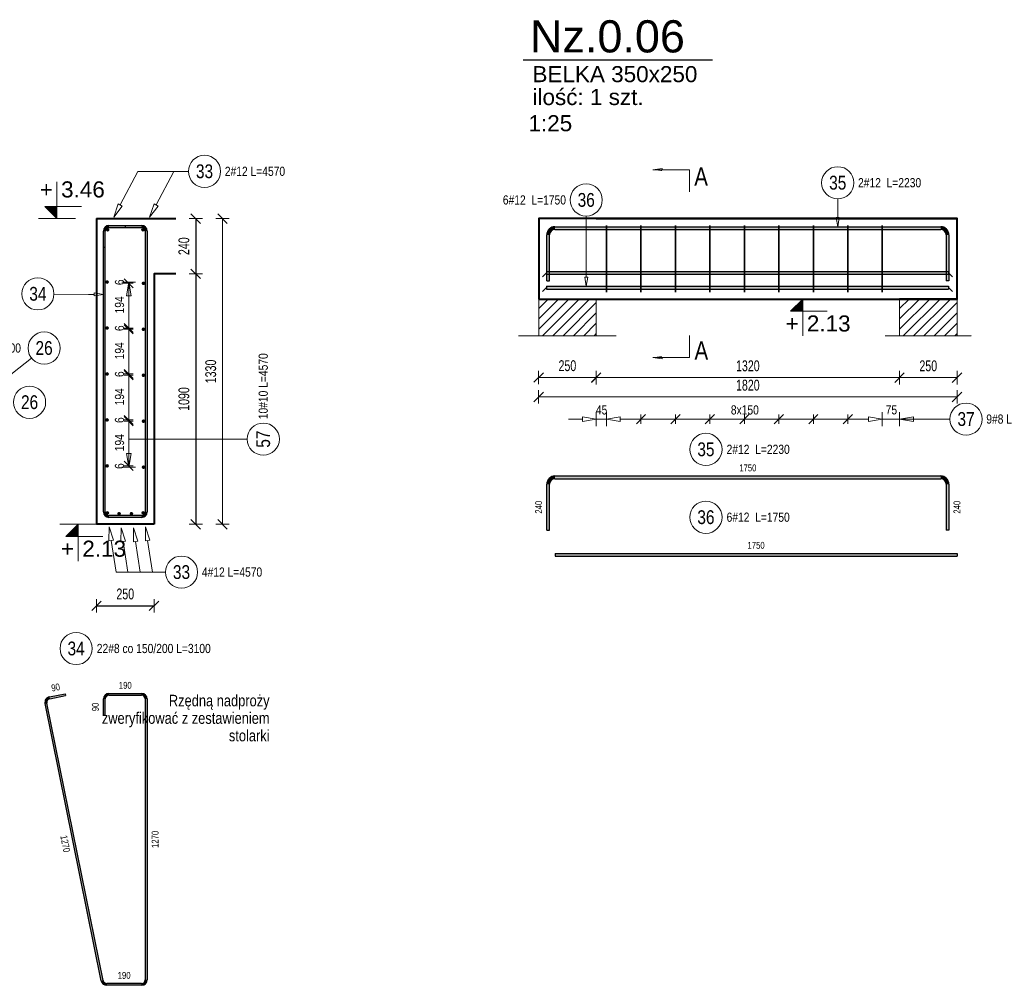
# Model space of a CAD drawing. Extents: x -1906120 to 89837, y -39133 to 303704.
# Tile 38 of 55: x 36047 to 40331, y -3931 to 271. Entities that reach past the tile are written whole.
import ezdxf
from ezdxf.enums import TextEntityAlignment as Align

# ---------------------------------------------------------------- set-up
doc = ezdxf.new("R2010")
doc.units = 0
doc.header["$LTSCALE"] = 10
doc.header["$MEASUREMENT"] = 0
doc.linetypes.add('HIDDEN', pattern=[0.375, 0.25, -0.125])
for name, color, linetype in [('C_text', 1, 'Continuous'), ('RCAD_kształt pręta', 7, 'Continuous'), ('RCAD_opis kształtu pręta', 7, 'Continuous'), ('RCAD_opis rozkładu', 7, 'Continuous'), ('RCAD_pręt wyrzucony', 130, 'Continuous'), ('RCAD_pręty punktowe', 7, 'Continuous'), ('RCAD_rozkład pręta', 7, 'Continuous'), ('RCAD_symbole graficzne', 7, 'Continuous')]:
    doc.layers.add(name, color=color, linetype=linetype)
for name, color, linetype, lineweight in [('P-Linia1', 3, 'Continuous', 40), ('P-Linia3', 6, 'Continuous', 60), ('P-Linia4', 253, 'Continuous', 5), ('P-Opis', 1, 'Continuous', 18), ('P-Przerywana', 13, 'HIDDEN', 9), ('P-Wymiar', 254, 'Continuous', 9), ('RCAD_deskowanie', 3, 'Continuous', 40)]:
    doc.layers.add(name, color=color, linetype=linetype, lineweight=lineweight)
doc.styles.add('_Fd Opis', font='arial.ttf')
doc.styles.add('_Fdelita opis', font='arial.ttf')
doc.styles.add('ROMANS', font='arial.ttf', dxfattribs={"width": 0.7})
doc.styles.add('style1', font='arial.ttf', dxfattribs={"width": 0.8})
doc.dimstyles.new('A25', dxfattribs={"dimscale": 27, "dimtxt": 1.75, "dimasz": 0.06, "dimexe": 0, "dimexo": 0, "dimgap": 1, "dimtad": 1, "dimdec": 4, "dimrnd": 0.1, "dimdsep": 46, "dimtxsty": 'ROMANS', "dimblk": '[[[[[[[[', "dimcen": 2, "dimdle": 2, "dimse1": 1, "dimse2": 1, "dimclrd": 256, "dimclrt": 1, "dimadec": 0, "dimazin": 0, "dimtfac": 1, "dimtdec": 4, "dimtix": 1, "dimtmove": 2, "dimatfit": 3, "dimldrblk": '[[[[[[[[', "dimfxl": 0, "dimtvp": 0.6, "dimtolj": 1, "dimlwd": -1, "dimarcsym": 0})

# ---------------------------------------------------------------- blocks, each defined once
blk = doc.blocks.new('[[[[[[[[')
at = {"layer": 'P-Wymiar'}
for p, q in [((-12.7, -12.7), (12.7, 12.7)), ((0, 0), (-4.6, 0)), ((0, 18), (0, -18))]:
    blk.add_line(p, q, dxfattribs=at)
blk = doc.blocks.new('*D159')
at = {"layer": 'Defpoints', "color": 0, "transparency": 16777216}
for p in [(36631.7, -595), (36642.7, -1925), (36929.7, -1925)]:
    blk.add_point(p, dxfattribs=at)
at = {"layer": 'P-Wymiar', "transparency": 16777216}
blk.add_line((36929.7, -596.7), (36929.7, -1923.4), dxfattribs=at)
at = {"layer": 'P-Wymiar', "transparency": 16777216, "xscale": 1.62, "yscale": 1.62, "zscale": 1.62}
for p, rotation in [((36929.7, -595), 90), ((36929.7, -1925), 270)]:
    blk.add_blockref('[[[[[[[[', p, dxfattribs=dict(at, rotation=rotation))
at = {"layer": 'P-Wymiar', "color": 1, "transparency": 16777216, "insert": (36878.6, -1260), "char_height": 47.25, "attachment_point": 5, "rotation": 90, "style": 'ROMANS'}
blk.add_mtext('\\A1;1330', dxfattribs=at)
blk = doc.blocks.new('*D162')
at = {"transparency": 16777216}
blk.add_line((36813.1, -596.7), (36813.1, -833.4), dxfattribs=at)
at = {"layer": 'Defpoints', "color": 0, "transparency": 16777216}
for p in [(36726.8, -595), (36726.8, -835), (36813.1, -835)]:
    blk.add_point(p, dxfattribs=at)
at = {"transparency": 16777216, "xscale": 1.62, "yscale": 1.62, "zscale": 1.62}
for p, rotation in [((36813.1, -595), 90), ((36813.1, -835), 270)]:
    blk.add_blockref('[[[[[[[[', p, dxfattribs=dict(at, rotation=rotation))
at = {"color": 1, "transparency": 16777216, "insert": (36761.9, -715), "char_height": 47.25, "attachment_point": 5, "rotation": 90, "style": 'ROMANS'}
blk.add_mtext('\\A1;240', dxfattribs=at)
blk = doc.blocks.new('*D163')
at = {"transparency": 16777216}
blk.add_line((36813.1, -836.7), (36813.1, -1923.4), dxfattribs=at)
at = {"layer": 'Defpoints', "color": 0, "transparency": 16777216}
for p in [(36813.1, -835), (36631.7, -1925), (36813.1, -1925)]:
    blk.add_point(p, dxfattribs=at)
at = {"transparency": 16777216, "xscale": 1.62, "yscale": 1.62, "zscale": 1.62}
for p, rotation in [((36813.1, -835), 90), ((36813.1, -1925), 270)]:
    blk.add_blockref('[[[[[[[[', p, dxfattribs=dict(at, rotation=rotation))
at = {"color": 1, "transparency": 16777216, "insert": (36761.9, -1380), "char_height": 47.25, "attachment_point": 5, "rotation": 90, "style": 'ROMANS'}
blk.add_mtext('\\A1;1090', dxfattribs=at)
blk = doc.blocks.new('*D164')
at = {"transparency": 16777216}
blk.add_line((36383.3, -2279.6), (36630.1, -2279.6), dxfattribs=at)
at = {"layer": 'Defpoints', "color": 0, "transparency": 16777216}
for p in [(36381.7, -1925), (36631.7, -1925), (36631.7, -2279.6)]:
    blk.add_point(p, dxfattribs=at)
at = {"transparency": 16777216, "xscale": 1.62, "yscale": 1.62, "zscale": 1.62, "rotation": 180}
blk.add_blockref('[[[[[[[[', (36381.7, -2279.6), dxfattribs=at)
at = {"transparency": 16777216, "xscale": 1.62, "yscale": 1.62, "zscale": 1.62}
blk.add_blockref('[[[[[[[[', (36631.7, -2279.6), dxfattribs=at)
at = {"color": 1, "transparency": 16777216, "insert": (36506.7, -2228.4), "char_height": 47.25, "attachment_point": 5, "style": 'ROMANS'}
blk.add_mtext('\\A1;250', dxfattribs=at)
blk = doc.blocks.new('*D165')
at = {"layer": 'Defpoints', "color": 0, "transparency": 16777216}
for p in [(39875.1, -1065.6), (40125.1, -1065.6), (40125.1, -1287)]:
    blk.add_point(p, dxfattribs=at)
at = {"layer": 'P-Wymiar', "transparency": 16777216}
blk.add_line((39876.8, -1287), (40123.5, -1287), dxfattribs=at)
at = {"layer": 'P-Wymiar', "transparency": 16777216, "xscale": 1.62, "yscale": 1.62, "zscale": 1.62, "rotation": 180}
blk.add_blockref('[[[[[[[[', (39875.1, -1287), dxfattribs=at)
at = {"layer": 'P-Wymiar', "transparency": 16777216, "xscale": 1.62, "yscale": 1.62, "zscale": 1.62}
blk.add_blockref('[[[[[[[[', (40125.1, -1287), dxfattribs=at)
at = {"layer": 'P-Wymiar', "color": 1, "transparency": 16777216, "insert": (40000.1, -1235.8), "char_height": 47.25, "attachment_point": 5, "style": 'ROMANS'}
blk.add_mtext('\\A1;250', dxfattribs=at)
blk = doc.blocks.new('*D166')
at = {"layer": 'Defpoints', "color": 0, "transparency": 16777216}
for p in [(38305.1, -840.1), (38555.1, -840.1), (38305.1, -1286.3)]:
    blk.add_point(p, dxfattribs=at)
at = {"layer": 'P-Wymiar', "transparency": 16777216}
blk.add_line((38553.5, -1286.3), (38306.8, -1286.3), dxfattribs=at)
at = {"layer": 'P-Wymiar', "transparency": 16777216, "xscale": 1.62, "yscale": 1.62, "zscale": 1.62, "rotation": 180}
blk.add_blockref('[[[[[[[[', (38305.1, -1286.3), dxfattribs=at)
at = {"layer": 'P-Wymiar', "transparency": 16777216, "xscale": 1.62, "yscale": 1.62, "zscale": 1.62}
blk.add_blockref('[[[[[[[[', (38555.1, -1286.3), dxfattribs=at)
at = {"layer": 'P-Wymiar', "color": 1, "transparency": 16777216, "insert": (38430.1, -1235.2), "char_height": 47.25, "attachment_point": 5, "style": 'ROMANS'}
blk.add_mtext('\\A1;250', dxfattribs=at)
blk = doc.blocks.new('*D168')
at = {"layer": 'Defpoints', "color": 0, "transparency": 16777216}
for p in [(38555.1, -798.8), (39875.1, -798.8), (39875.1, -1287)]:
    blk.add_point(p, dxfattribs=at)
at = {"layer": 'P-Wymiar', "transparency": 16777216}
blk.add_line((38556.8, -1287), (39873.5, -1287), dxfattribs=at)
at = {"layer": 'P-Wymiar', "transparency": 16777216, "xscale": 1.62, "yscale": 1.62, "zscale": 1.62, "rotation": 180}
blk.add_blockref('[[[[[[[[', (38555.1, -1287), dxfattribs=at)
at = {"layer": 'P-Wymiar', "transparency": 16777216, "xscale": 1.62, "yscale": 1.62, "zscale": 1.62}
blk.add_blockref('[[[[[[[[', (39875.1, -1287), dxfattribs=at)
at = {"layer": 'P-Wymiar', "color": 1, "transparency": 16777216, "insert": (39215.1, -1235.8), "char_height": 47.25, "attachment_point": 5, "style": 'ROMANS'}
blk.add_mtext('\\A1;1320', dxfattribs=at)
blk = doc.blocks.new('*D169')
at = {"layer": 'Defpoints', "color": 0, "transparency": 16777216}
for p in [(38305.1, -868.8), (40125.1, -868.8), (38305.1, -1371)]:
    blk.add_point(p, dxfattribs=at)
at = {"layer": 'P-Wymiar', "transparency": 16777216}
blk.add_line((40123.5, -1371), (38306.8, -1371), dxfattribs=at)
at = {"layer": 'P-Wymiar', "transparency": 16777216, "xscale": 1.62, "yscale": 1.62, "zscale": 1.62, "rotation": 180}
blk.add_blockref('[[[[[[[[', (38305.1, -1371), dxfattribs=at)
at = {"layer": 'P-Wymiar', "transparency": 16777216, "xscale": 1.62, "yscale": 1.62, "zscale": 1.62}
blk.add_blockref('[[[[[[[[', (40125.1, -1371), dxfattribs=at)
at = {"layer": 'P-Wymiar', "color": 1, "transparency": 16777216, "insert": (39215.1, -1319.9), "char_height": 47.25, "attachment_point": 5, "style": 'ROMANS'}
blk.add_mtext('\\A1;1820', dxfattribs=at)

msp = doc.modelspace()

# ---------------------------------------------------------------- hatches: boundary and pattern name
h = msp.add_hatch(color=1)
edge = h.paths.add_edge_path(flags=0)
edge.add_arc((36427.70015, -870.95105), 8, 0, 360, ccw=False)
h = msp.add_hatch(color=1)
edge = h.paths.add_edge_path(flags=0)
edge.add_arc((36585.70015, -876.51888), 8, 0, 360, ccw=False)
h = msp.add_hatch(color=1)
edge = h.paths.add_edge_path(flags=0)
edge.add_arc((36427.70015, -1070.95105), 8, 0, 360, ccw=False)
h = msp.add_hatch(color=1)
edge = h.paths.add_edge_path(flags=0)
edge.add_arc((36585.70015, -1076.51888), 8, 0, 360, ccw=False)
h = msp.add_hatch(color=1)
edge = h.paths.add_edge_path(flags=0)
edge.add_arc((36427.70015, -1270.95105), 8, 0, 360, ccw=False)
h = msp.add_hatch(color=1)
edge = h.paths.add_edge_path(flags=0)
edge.add_arc((36585.70015, -1276.51888), 8, 0, 360, ccw=False)
h = msp.add_hatch(color=1)
edge = h.paths.add_edge_path(flags=0)
edge.add_arc((36427.70015, -1470.95105), 8, 0, 360, ccw=False)
h = msp.add_hatch(color=1)
edge = h.paths.add_edge_path(flags=0)
edge.add_arc((36585.70015, -1476.51888), 8, 0, 360, ccw=False)
h = msp.add_hatch(color=1)
edge = h.paths.add_edge_path(flags=0)
edge.add_arc((36427.70015, -1670.95105), 8, 0, 360, ccw=False)
h = msp.add_hatch(color=1)
edge = h.paths.add_edge_path(flags=0)
edge.add_arc((36585.70015, -1676.51888), 8, 0, 360, ccw=False)
at = {"layer": 'P-Linia4'}
h = msp.add_hatch(dxfattribs=at)
h.set_pattern_fill('ANSI31', color=256, scale=10, style=0)
h.set_pattern_definition([(45, (-2891.25, -9135.663), (-22.45064, 22.45064), [])])
h.paths.add_polyline_path([(38305.13309, -1104.92922), (38305.13309, -944.92922), (38554.4747, -944.74188), (38554.4747, -1104.74188)])
h = msp.add_hatch(dxfattribs=at)
h.set_pattern_fill('ANSI31', color=256, scale=10, style=0)
h.set_pattern_definition([(45, (-1321.25, -9135.663), (-22.45064, 22.45064), [])])
h.paths.add_polyline_path([(39875.13309, -1104.92922), (39875.13309, -944.92922), (40124.4747, -944.74188), (40124.4747, -1104.74188)])
at = {"layer": 'RCAD_kształt pręta'}
h = msp.add_hatch(color=4, dxfattribs=at)
edge = h.paths.add_edge_path(flags=0)
edge.add_line((36435.70015, -625.0388), (36435.70015, -633.0388))
edge.add_arc((36435.70015, -649.0388), 16, 90, 180)
edge.add_line((36419.70015, -649.0388), (36411.70015, -649.0388))
edge.add_arc((36435.70015, -649.0388), 24, 450, 540, ccw=False)
h = msp.add_hatch(color=4, dxfattribs=at)
edge = h.paths.add_edge_path(flags=0)
edge.add_line((36435.70015, -625.0388), (36435.70015, -633.0388))
edge.add_arc((36435.70015, -649.0388), 16, 90, 180)
edge.add_line((36419.70015, -649.0388), (36411.70015, -649.0388))
edge.add_arc((36435.70015, -649.0388), 24, 450, 540, ccw=False)
for points in [[(36435.70015, -633.0388), (36435.70015, -625.0388), (36577.70015, -625.0388), (36577.70015, -633.0388)], [(36435.70015, -633.0388), (36435.70015, -625.0388), (36505.70015, -625.0388), (36505.70015, -633.0388)], [(38376.13309, -642.0388), (38376.13309, -630.0388), (40054.13309, -630.0388), (40054.13309, -642.0388)], [(36419.70015, -719.0388), (36411.70015, -719.0388), (36411.70015, -649.0388), (36419.70015, -649.0388)], [(36419.70015, -1871.0388), (36411.70015, -1871.0388), (36411.70015, -649.0388), (36419.70015, -649.0388)], [(36593.70015, -649.0388), (36601.70015, -649.0388), (36601.70015, -1871.0388), (36593.70015, -1871.0388)], [(38352.13309, -866.0388), (38340.13309, -866.0388), (38340.13309, -666.0388), (38352.13309, -666.0388)], [(40078.13309, -666.0388), (40090.13309, -666.0388), (40090.13309, -866.0388), (40078.13309, -866.0388)], [(38339.59398, -836.94962), (38339.59398, -824.94962), (40088.11507, -824.94962), (40088.11507, -836.94962)], [(38339.59398, -901.25142), (38339.59398, -889.25142), (40088.11507, -889.25142), (40088.11507, -901.25142)], [(36577.70015, -1887.0388), (36577.70015, -1895.0388), (36435.70015, -1895.0388), (36435.70015, -1887.0388)]]:
    msp.add_hatch(color=4, dxfattribs=at).paths.add_polyline_path(points, flags=0)
h = msp.add_hatch(color=4, dxfattribs=at)
edge = h.paths.add_edge_path(flags=0)
edge.add_line((36601.70015, -649.0388), (36593.70015, -649.0388))
edge.add_arc((36577.70015, -649.0388), 16, 0, 90)
edge.add_line((36577.70015, -633.0388), (36577.70015, -625.0388))
edge.add_arc((36577.70015, -649.0388), 24, 360, 450, ccw=False)
h = msp.add_hatch(color=4, dxfattribs=at)
edge = h.paths.add_edge_path(flags=0)
edge.add_line((38376.13309, -630.0388), (38376.13309, -642.0388))
edge.add_arc((38376.13309, -666.0388), 24, 90, 180)
edge.add_line((38352.13309, -666.0388), (38340.13309, -666.0388))
edge.add_arc((38376.13309, -666.0388), 36, 450, 540, ccw=False)
h = msp.add_hatch(color=4, dxfattribs=at)
edge = h.paths.add_edge_path(flags=0)
edge.add_line((40090.13309, -666.0388), (40078.13309, -666.0388))
edge.add_arc((40054.13309, -666.0388), 24, 0, 90)
edge.add_line((40054.13309, -642.0388), (40054.13309, -630.0388))
edge.add_arc((40054.13309, -666.0388), 36, 360, 450, ccw=False)
h = msp.add_hatch(color=4, dxfattribs=at)
edge = h.paths.add_edge_path(flags=0)
edge.add_line((36411.70015, -1871.0388), (36419.70015, -1871.0388))
edge.add_arc((36435.70015, -1871.0388), 16, 180, 270)
edge.add_line((36435.70015, -1887.0388), (36435.70015, -1895.0388))
edge.add_arc((36435.70015, -1871.0388), 24, 540, 630, ccw=False)
h = msp.add_hatch(color=4, dxfattribs=at)
edge = h.paths.add_edge_path(flags=0)
edge.add_line((36577.70015, -1895.0388), (36577.70015, -1887.0388))
edge.add_arc((36577.70015, -1871.0388), 16, -90, 0)
edge.add_line((36593.70015, -1871.0388), (36601.70015, -1871.0388))
edge.add_arc((36577.70015, -1871.0388), 24, 270, 360, ccw=False)
at = {"layer": 'RCAD_pręt wyrzucony'}
h = msp.add_hatch(color=4, dxfattribs=at)
edge = h.paths.add_edge_path(flags=0)
edge.add_line((38376.13309, -1714.70921), (38376.13309, -1726.70921))
edge.add_arc((38376.13309, -1750.70921), 24, 90, 180)
edge.add_line((38352.13309, -1750.70921), (38340.13309, -1750.70921))
edge.add_arc((38376.13309, -1750.70921), 36, 450, 540, ccw=False)
for points in [[(38352.13309, -1950.70921), (38340.13309, -1950.70921), (38340.13309, -1750.70921), (38352.13309, -1750.70921)], [(38376.13309, -1726.70921), (38376.13309, -1714.70921), (40054.13309, -1714.70921), (40054.13309, -1726.70921)], [(40078.13309, -1750.70921), (40090.13309, -1750.70921), (40090.13309, -1950.70921), (40078.13309, -1950.70921)], [(38376.612, -2063.64817), (38376.612, -2051.64817), (40125.13309, -2051.64817), (40125.13309, -2063.64817)], [(36177.94297, -2683.92608), (36176.35361, -2676.08555), (36244.95827, -2662.1787), (36246.54763, -2670.01923)], [(36419.70015, -2754.90025), (36411.70015, -2754.90025), (36411.70015, -2684.90025), (36419.70015, -2684.90025)], [(36435.70015, -2668.90025), (36435.70015, -2660.90025), (36577.70015, -2660.90025), (36577.70015, -2668.90025)], [(36593.70015, -2684.90025), (36601.70015, -2684.90025), (36601.70015, -3906.90025), (36593.70015, -3906.90025)], [(36410.17104, -3910.07896), (36402.3305, -3911.66831), (36157.60008, -2704.37521), (36165.44061, -2702.78586)], [(36577.70015, -3922.90025), (36577.70015, -3930.90025), (36425.8521, -3930.90025), (36425.8521, -3922.90025)]]:
    msp.add_hatch(color=4, dxfattribs=at).paths.add_polyline_path(points, flags=0)
h = msp.add_hatch(color=4, dxfattribs=at)
edge = h.paths.add_edge_path(flags=0)
edge.add_line((40090.13309, -1750.70921), (40078.13309, -1750.70921))
edge.add_arc((40054.13309, -1750.70921), 24, 0, 90)
edge.add_line((40054.13309, -1726.70921), (40054.13309, -1714.70921))
edge.add_arc((40054.13309, -1750.70921), 36, 360, 450, ccw=False)
h = msp.add_hatch(color=4, dxfattribs=at)
edge = h.paths.add_edge_path(flags=0)
edge.add_line((36176.35361, -2676.08555), (36177.94297, -2683.92608))
edge.add_arc((36181.12168, -2699.60715), 16, 101.4591559, 191.4591559)
edge.add_line((36165.44061, -2702.78586), (36157.60008, -2704.37521))
edge.add_arc((36181.12168, -2699.60715), 24, 461.4591559, 551.4591559, ccw=False)
h = msp.add_hatch(color=4, dxfattribs=at)
edge = h.paths.add_edge_path(flags=0)
edge.add_line((36435.70015, -2660.90025), (36435.70015, -2668.90025))
edge.add_arc((36435.70015, -2684.90025), 16, 90, 180)
edge.add_line((36419.70015, -2684.90025), (36411.70015, -2684.90025))
edge.add_arc((36435.70015, -2684.90025), 24, 450, 540, ccw=False)
h = msp.add_hatch(color=4, dxfattribs=at)
edge = h.paths.add_edge_path(flags=0)
edge.add_line((36601.70015, -2684.90025), (36593.70015, -2684.90025))
edge.add_arc((36577.70015, -2684.90025), 16, 0, 90)
edge.add_line((36577.70015, -2668.90025), (36577.70015, -2660.90025))
edge.add_arc((36577.70015, -2684.90025), 24, 360, 450, ccw=False)
h = msp.add_hatch(color=4, dxfattribs=at)
edge = h.paths.add_edge_path(flags=0)
edge.add_line((36402.3305, -3911.66831), (36410.17104, -3910.07896))
edge.add_arc((36425.8521, -3906.90025), 16, -168.5408441, -90)
edge.add_line((36425.8521, -3922.90025), (36425.8521, -3930.90025))
edge.add_arc((36425.8521, -3906.90025), 24, 191.4591559, 270, ccw=False)
h = msp.add_hatch(color=4, dxfattribs=at)
edge = h.paths.add_edge_path(flags=0)
edge.add_line((36577.70015, -3930.90025), (36577.70015, -3922.90025))
edge.add_arc((36577.70015, -3906.90025), 16, -90, 0)
edge.add_line((36593.70015, -3906.90025), (36601.70015, -3906.90025))
edge.add_arc((36577.70015, -3906.90025), 24, 270, 360, ccw=False)
at = {"layer": 'RCAD_pręty punktowe'}
h = msp.add_hatch(color=1, dxfattribs=at)
edge = h.paths.add_edge_path(flags=0)
edge.add_arc((36430.04329, -643.38195), 8, 0, 360, ccw=False)
h = msp.add_hatch(color=1, dxfattribs=at)
edge = h.paths.add_edge_path(flags=0)
edge.add_arc((36583.357, -643.38195), 8, 0, 360, ccw=False)
h = msp.add_hatch(color=1, dxfattribs=at)
edge = h.paths.add_edge_path(flags=0)
edge.add_arc((36429.09746, -1875.55594), 8, 0, 360, ccw=False)
h = msp.add_hatch(color=1, dxfattribs=at)
edge = h.paths.add_edge_path(flags=0)
edge.add_arc((36479.79749, -1879.0388), 8, 0, 360, ccw=False)
h = msp.add_hatch(color=1, dxfattribs=at)
edge = h.paths.add_edge_path(flags=0)
edge.add_arc((36533.6028, -1879.0388), 8, 0, 360, ccw=False)
h = msp.add_hatch(color=1, dxfattribs=at)
edge = h.paths.add_edge_path(flags=0)
edge.add_arc((36584.30283, -1875.55594), 8, 0, 360, ccw=False)
at = {"layer": 'RCAD_symbole graficzne', "linetype": 'Continuous', "lineweight": 0}
for points in [[(38801.69317, -382.18126), (38841.69317, -382.18126), (38841.69317, -387.88312)], [(38801.69317, -1199.08427), (38841.69317, -1199.08427), (38841.69317, -1193.38241)]]:
    msp.add_hatch(color=7, dxfattribs=at).paths.add_polyline_path(points, flags=0)
at = {"layer": 'RCAD_symbole graficzne'}
for points in [[(36156.33073, -541.70547), (36209.66407, -595.0388), (36209.66407, -541.70547)], [(39400.5871, -998.37214), (39453.92043, -945.0388), (39453.92043, -998.37214)], [(36248.74664, -1978.37214), (36302.07998, -1925.0388), (36302.07998, -1978.37214)]]:
    msp.add_hatch(color=1, dxfattribs=at).paths.add_polyline_path(points, flags=0)

# ---------------------------------------------------------------- linework, layer by layer
at = {"layer": 'C_text'}
for points in [[(38305.13309, -595.0388), (38305.13309, -945.0388)], [(40125.13309, -595.0388), (40125.13309, -945.0388)]]:
    msp.add_lwpolyline(points, dxfattribs=at)
at = {"layer": 'P-Linia1'}
msp.add_lwpolyline([(39825.13309, -595.0388), (40125.13309, -595.0388)], dxfattribs=at)
at = {"layer": 'P-Linia3', "color": 6, "linetype": 'Continuous', "lineweight": 30}
msp.add_line((38237.8633, 95.86556), (39060.79374, 95.86556), dxfattribs=at)
at = {"layer": 'P-Linia4'}
for points in [[(38305.13309, -945.0388), (38305.13309, -1105.05453)], [(38555.13309, -945.0388), (38555.13309, -1105.05453)], [(39875.13309, -1105.0388), (39875.13309, -945.0388)], [(40125.13309, -1105.0388), (40125.13309, -945.0388)]]:
    msp.add_lwpolyline(points, dxfattribs=at)
at = {"layer": 'P-Przerywana'}
for points in [[(38217.45747, -1105.05453), (38642.8087, -1105.05453)], [(39812.45747, -1105.05453), (40187.8087, -1105.05453)]]:
    msp.add_lwpolyline(points, dxfattribs=at)
at = {"layer": 'RCAD_deskowanie'}
for points in [[(36381.70015, -595.0388), (36726.78106, -595.0388)], [(36381.70015, -595.0388), (36381.70015, -1925.0388)], [(38555.13309, -595.0388), (38305.13309, -595.0388)], [(38555.13309, -595.0388), (39825.13309, -595.0388)], [(36726.78106, -835.0388), (36631.70015, -835.0388), (36631.70015, -1925.0388)], [(38305.13309, -945.0388), (38555.13309, -945.0388)], [(38555.13309, -945.0388), (39875.13309, -945.0388)], [(40125.13309, -945.0388), (39875.13309, -945.0388)], [(36631.70015, -1925.0388), (36381.70015, -1925.0388)]]:
    msp.add_lwpolyline(points, dxfattribs=at)
msp.add_lwpolyline([(38305.13309, -945.0388), (40125.13309, -945.0388), (40125.13309, -595.0388), (38305.13309, -595.0388)], close=True, dxfattribs=at)
at = {"layer": 'RCAD_kształt pręta', "color": 4}
for p, q in [((36435.70015, -625.0388), (36577.70015, -625.0388)), ((36435.70015, -625.0388), (36505.70015, -625.0388)), ((36435.70015, -633.0388), (36577.70015, -633.0388)), ((36435.70015, -633.0388), (36505.70015, -633.0388)), ((36505.70015, -625.0388), (36505.70015, -633.0388)), ((38376.13309, -630.0388), (40054.13309, -630.0388)), ((38376.13309, -642.0388), (40054.13309, -642.0388)), ((36411.70015, -719.0388), (36411.70015, -649.0388)), ((36411.70015, -1871.0388), (36411.70015, -649.0388)), ((36419.70015, -719.0388), (36419.70015, -649.0388)), ((36419.70015, -1871.0388), (36419.70015, -649.0388)), ((36593.70015, -649.0388), (36593.70015, -1871.0388)), ((36601.70015, -649.0388), (36601.70015, -1871.0388)), ((38340.13309, -866.0388), (38340.13309, -666.0388)), ((38352.13309, -866.0388), (38352.13309, -666.0388)), ((40078.13309, -666.0388), (40078.13309, -866.0388)), ((40090.13309, -666.0388), (40090.13309, -866.0388)), ((36411.70015, -719.0388), (36419.70015, -719.0388)), ((38339.59398, -824.94962), (40088.11507, -824.94962)), ((38339.59398, -824.94962), (38339.59398, -836.94962)), ((38339.59398, -836.94962), (40088.11507, -836.94962)), ((40088.11507, -824.94962), (40088.11507, -836.94962)), ((38339.59398, -889.25142), (40088.11507, -889.25142)), ((38339.59398, -889.25142), (38339.59398, -901.25142)), ((38340.13309, -866.0388), (38352.13309, -866.0388)), ((40090.13309, -866.0388), (40078.13309, -866.0388)), ((40088.11507, -889.25142), (40088.11507, -901.25142)), ((38339.59398, -901.25142), (40088.11507, -901.25142)), ((36577.70015, -1887.0388), (36435.70015, -1887.0388)), ((36577.70015, -1895.0388), (36435.70015, -1895.0388))]:
    msp.add_line(p, q, dxfattribs=at)
at = {"layer": 'RCAD_kształt pręta', "color": 2, "lineweight": 5}
for p, q in [((38339.59398, -830.94962), (38322.09398, -848.44962)), ((40088.11507, -830.94962), (40105.61507, -848.44962)), ((38339.59398, -895.25142), (38322.09398, -912.75142)), ((40088.11507, -895.25142), (40105.61507, -912.75142))]:
    msp.add_line(p, q, dxfattribs=at)
at = {"layer": 'RCAD_kształt pręta', "color": 4}
for centre, radius, start, end in [((36435.70015, -649.0388), 24, 90, 180), ((36435.70015, -649.0388), 24, 90, 180), ((36435.70015, -649.0388), 16, 90, 180), ((36435.70015, -649.0388), 16, 90, 180), ((36577.70015, -649.0388), 24, 360, 90), ((36577.70015, -649.0388), 16, 360, 90), ((38376.13309, -666.0388), 36, 90, 180), ((38376.13309, -666.0388), 24, 90, 180), ((40054.13309, -666.0388), 36, 360, 90), ((40054.13309, -666.0388), 24, 360, 90), ((36435.70015, -1871.0388), 24, 180, 270), ((36435.70015, -1871.0388), 16, 180, 270), ((36577.70015, -1871.0388), 16, 270, 0), ((36577.70015, -1871.0388), 24, 270, 0)]:
    msp.add_arc(centre, radius, start, end, dxfattribs=at)
at = {"layer": 'RCAD_opis kształtu pręta', "color": 8, "lineweight": 0}
for p, q in [((39606.19859, -509.03376), (39606.19859, -590.0388)), ((38512.01216, -583.96449), (38512.01216, -849.25142)), ((39606.19859, -630.0388), (39599.53193, -590.0388)), ((39612.86526, -590.0388), (39599.53193, -590.0388)), ((39612.86526, -590.0388), (39606.19859, -630.0388)), ((38512.01216, -889.25142), (38505.34549, -849.25142)), ((38518.67882, -849.25142), (38505.34549, -849.25142)), ((38518.67882, -849.25142), (38512.01216, -889.25142)), ((36346.70015, -924.64525), (36196.54206, -923.18001)), ((36346.70015, -924.64525), (36371.70015, -924.64525)), ((36371.70015, -917.97859), (36411.70015, -924.64525)), ((36371.70015, -917.97859), (36371.70015, -931.31192)), ((36411.70015, -924.64525), (36371.70015, -931.31192)), ((36098.6934, -1201.73856), (35440.11936, -1722.89828))]:
    msp.add_line(p, q, dxfattribs=at)
for centre in [(39606.19859, -439.03376), (38512.01216, -513.96449), (36126.54539, -922.49698), (36153.58518, -1158.30018), (36090.36127, -1394.02334)]:
    msp.add_circle(centre, 70, dxfattribs=at)
at = {"layer": 'RCAD_opis rozkładu', "color": 8, "lineweight": 0}
for p, q in [((36561.16716, -389.39296), (36484.38814, -535.70896)), ((36561.16716, -389.39296), (36717.30929, -389.39296)), ((36717.30929, -389.39296), (36640.53028, -535.70896)), ((36717.30929, -389.39296), (36781.48445, -389.39296)), ((36456.50861, -588.83835), (36475.53325, -531.06238)), ((36493.24304, -540.35555), (36456.50861, -588.83835)), ((36493.24304, -540.35555), (36475.53325, -531.06238)), ((36612.65075, -588.83835), (36631.67538, -531.06238)), ((36649.38518, -540.35555), (36612.65075, -588.83835)), ((36649.38518, -540.35555), (36631.67538, -531.06238)), ((36541.68192, -896.51888), (36501.68192, -856.51888)), ((36551.68192, -870.95105), (36491.68192, -870.95105)), ((36501.68192, -876.51888), (36541.68192, -876.51888)), ((36511.68192, -930.95105), (36521.68192, -870.95105)), ((36521.68192, -870.95105), (36531.68192, -930.95105)), ((36521.68192, -876.51888), (36521.68192, -930.95105)), ((36521.68192, -1070.95105), (36521.68192, -876.51888)), ((36511.68192, -930.95105), (36531.68192, -930.95105)), ((36541.68192, -1090.95105), (36501.68192, -1050.95105)), ((36541.68192, -1096.51888), (36501.68192, -1056.51888)), ((36541.68192, -1070.95105), (36501.68192, -1070.95105)), ((36501.68192, -1076.51888), (36541.68192, -1076.51888)), ((36521.68192, -1076.51888), (36521.68192, -1070.95105)), ((36521.68192, -1270.95105), (36521.68192, -1076.51888)), ((36541.68192, -1290.95105), (36501.68192, -1250.95105)), ((36501.68192, -1256.51888), (36541.68192, -1296.51888)), ((36541.68192, -1270.95105), (36501.68192, -1270.95105)), ((36501.68192, -1276.51888), (36541.68192, -1276.51888)), ((36521.68192, -1273.73497), (36521.68192, -1270.95105)), ((36521.68192, -1273.73497), (36521.68192, -1276.51888)), ((36521.68192, -1276.51888), (36521.68192, -1470.95105)), ((36501.68192, -1450.95105), (36541.68192, -1490.95105)), ((38555.13309, -1497.43728), (38555.13309, -1437.43728)), ((38600.13309, -1497.43728), (38600.13309, -1437.43728)), ((38770.13309, -1447.43728), (38730.13309, -1487.43728)), ((38750.13309, -1487.43728), (38750.13309, -1447.43728)), ((38920.13309, -1447.43728), (38880.13309, -1487.43728)), ((38900.13309, -1487.43728), (38900.13309, -1447.43728)), ((39070.13309, -1447.43728), (39030.13309, -1487.43728)), ((39050.13309, -1487.43728), (39050.13309, -1447.43728)), ((39180.13309, -1487.43728), (39220.13309, -1447.43728)), ((39200.13309, -1487.43728), (39200.13309, -1447.43728)), ((39330.13309, -1487.43728), (39370.13309, -1447.43728)), ((39350.13309, -1487.43728), (39350.13309, -1447.43728)), ((39480.13309, -1487.43728), (39520.13309, -1447.43728)), ((39500.13309, -1487.43728), (39500.13309, -1447.43728)), ((39630.13309, -1487.43728), (39670.13309, -1447.43728)), ((39650.13309, -1487.43728), (39650.13309, -1447.43728)), ((39800.13309, -1497.43728), (39800.13309, -1437.43728)), ((39875.13309, -1497.43728), (39875.13309, -1437.43728)), ((36501.68192, -1456.51888), (36541.68192, -1496.51888)), ((36541.68192, -1470.95105), (36501.68192, -1470.95105)), ((36501.68192, -1476.51888), (36541.68192, -1476.51888)), ((36521.68192, -1470.95105), (36521.68192, -1476.51888)), ((36521.68192, -1476.51888), (36521.68192, -1670.95105)), ((38435.13309, -1467.43728), (38495.13309, -1467.43728)), ((38495.13309, -1457.43728), (38555.13309, -1467.43728)), ((38495.13309, -1457.43728), (38495.13309, -1477.43728)), ((38555.13309, -1467.43728), (38495.13309, -1477.43728)), ((38600.13309, -1467.43728), (38555.13309, -1467.43728)), ((38600.13309, -1467.43728), (38660.13309, -1457.43728)), ((38660.13309, -1477.43728), (38600.13309, -1467.43728)), ((38660.13309, -1477.43728), (38660.13309, -1457.43728)), ((38750.13309, -1467.43728), (38660.13309, -1467.43728)), ((38900.13309, -1467.43728), (38750.13309, -1467.43728)), ((39050.13309, -1467.43728), (38900.13309, -1467.43728)), ((39125.13309, -1467.43728), (39050.13309, -1467.43728)), ((39125.13309, -1467.43728), (39200.13309, -1467.43728)), ((39200.13309, -1467.43728), (39350.13309, -1467.43728)), ((39350.13309, -1467.43728), (39500.13309, -1467.43728)), ((39500.13309, -1467.43728), (39650.13309, -1467.43728)), ((39650.13309, -1467.43728), (39740.13309, -1467.43728)), ((39740.13309, -1457.43728), (39800.13309, -1467.43728)), ((39740.13309, -1457.43728), (39740.13309, -1477.43728)), ((39800.13309, -1467.43728), (39740.13309, -1477.43728)), ((39800.13309, -1467.43728), (39875.13309, -1467.43728)), ((39875.13309, -1467.43728), (39935.13309, -1457.43728)), ((40094.38372, -1467.43728), (39875.13309, -1467.43728)), ((39935.13309, -1477.43728), (39875.13309, -1467.43728)), ((39935.13309, -1477.43728), (39935.13309, -1457.43728)), ((39995.13309, -1467.43728), (39935.13309, -1467.43728)), ((37037.01922, -1554.4955), (36521.68192, -1554.4955)), ((36521.68192, -1676.51888), (36511.68192, -1616.51888)), ((36531.68192, -1616.51888), (36511.68192, -1616.51888)), ((36531.68192, -1616.51888), (36521.68192, -1676.51888)), ((36521.68192, -1670.95105), (36521.68192, -1616.51888)), ((36501.68192, -1650.95105), (36541.68192, -1690.95105)), ((36491.68192, -1676.51888), (36551.68192, -1676.51888)), ((36541.68192, -1670.95105), (36501.68192, -1670.95105)), ((36435.60503, -1996.82449), (36436.46906, -1936.00301)), ((36436.46906, -1936.00301), (36455.37762, -1993.81707)), ((36487.95573, -2001.17807), (36488.81976, -1940.35658)), ((36488.81976, -1940.35658), (36507.72832, -1998.17065)), ((36541.76104, -2001.17807), (36542.62507, -1940.35658)), ((36542.62507, -1940.35658), (36561.53363, -1998.17065)), ((36594.11174, -1996.82449), (36594.97577, -1936.00301)), ((36594.97577, -1936.00301), (36613.88433, -1993.81707)), ((36435.60503, -1996.82449), (36455.37762, -1993.81707)), ((36466.47236, -2133.26266), (36445.49132, -1995.32078)), ((36487.95573, -2001.17807), (36507.72832, -1998.17065)), ((36518.16088, -2133.26266), (36497.84202, -1999.67436)), ((36541.76104, -2001.17807), (36561.53363, -1998.17065)), ((36571.96619, -2133.26266), (36551.64733, -1999.67436)), ((36594.11174, -1996.82449), (36613.88433, -1993.81707)), ((36624.97907, -2133.26266), (36603.99804, -1995.32078)), ((36466.47236, -2133.26266), (36624.97907, -2133.26266)), ((36624.97907, -2133.26266), (36681.36986, -2133.26266))]:
    msp.add_line(p, q, dxfattribs=at)
for centre in [(36851.48445, -389.39296), (40164.38372, -1467.43728), (37107.01922, -1554.4955), (36751.36986, -2133.26266)]:
    msp.add_circle(centre, 70, dxfattribs=at)
at = {"layer": 'RCAD_pręt wyrzucony', "color": 4}
for p, q in [((38340.13309, -1950.70921), (38340.13309, -1750.70921)), ((38352.13309, -1950.70921), (38352.13309, -1750.70921)), ((38376.13309, -1714.70921), (40054.13309, -1714.70921)), ((38376.13309, -1726.70921), (40054.13309, -1726.70921)), ((40078.13309, -1750.70921), (40078.13309, -1950.70921)), ((40090.13309, -1750.70921), (40090.13309, -1950.70921)), ((38340.13309, -1950.70921), (38352.13309, -1950.70921)), ((40090.13309, -1950.70921), (40078.13309, -1950.70921)), ((38376.612, -2051.64817), (40125.13309, -2051.64817)), ((38376.612, -2051.64817), (38376.612, -2063.64817)), ((40125.13309, -2051.64817), (40125.13309, -2063.64817)), ((38376.612, -2063.64817), (40125.13309, -2063.64817)), ((36176.35361, -2676.08555), (36244.95827, -2662.1787)), ((36177.94297, -2683.92608), (36246.54763, -2670.01923)), ((36244.95827, -2662.1787), (36246.54763, -2670.01923)), ((36411.70015, -2754.90025), (36411.70015, -2684.90025)), ((36419.70015, -2754.90025), (36419.70015, -2684.90025)), ((36435.70015, -2660.90025), (36577.70015, -2660.90025)), ((36435.70015, -2668.90025), (36577.70015, -2668.90025)), ((36593.70015, -2684.90025), (36593.70015, -3906.90025)), ((36601.70015, -2684.90025), (36601.70015, -3906.90025)), ((36402.3305, -3911.66831), (36157.60008, -2704.37521)), ((36410.17104, -3910.07896), (36165.44061, -2702.78586)), ((36411.70015, -2754.90025), (36419.70015, -2754.90025)), ((36577.70015, -3922.90025), (36425.8521, -3922.90025)), ((36577.70015, -3930.90025), (36425.8521, -3930.90025))]:
    msp.add_line(p, q, dxfattribs=at)
at = {"layer": 'RCAD_pręt wyrzucony', "color": 8, "lineweight": 0}
for centre in [(39032.73118, -1599.06107), (39032.75642, -1894.38512), (36292.75496, -2465.62928)]:
    msp.add_circle(centre, 70, dxfattribs=at)
at = {"layer": 'RCAD_pręt wyrzucony', "color": 4}
for centre, radius, start, end in [((38376.13309, -1750.70921), 36, 90, 180), ((38376.13309, -1750.70921), 24, 90, 180), ((40054.13309, -1750.70921), 36, 360, 90), ((40054.13309, -1750.70921), 24, 360, 90), ((36181.12168, -2699.60715), 24, 101.4591559, 191.4591559), ((36181.12168, -2699.60715), 16, 101.4591559, 191.4591559), ((36435.70015, -2684.90025), 24, 90, 180), ((36435.70015, -2684.90025), 16, 90, 180), ((36577.70015, -2684.90025), 24, 360, 90), ((36577.70015, -2684.90025), 16, 360, 90), ((36425.8521, -3906.90025), 24, 191.4591559, 270), ((36425.8521, -3906.90025), 16, 191.4591559, 270), ((36577.70015, -3906.90025), 16, 270, 0), ((36577.70015, -3906.90025), 24, 270, 0)]:
    msp.add_arc(centre, radius, start, end, dxfattribs=at)
at = {"layer": 'RCAD_rozkład pręta', "color": 7, "linetype": 'ByBlock', "lineweight": 35}
for p, q in [((38600.13309, -915.0388), (38600.13309, -625.0388)), ((38750.13309, -915.0388), (38750.13309, -625.0388)), ((38900.13309, -915.0388), (38900.13309, -625.0388)), ((39050.13309, -915.0388), (39050.13309, -625.0388)), ((39200.13309, -915.0388), (39200.13309, -625.0388)), ((39350.13309, -915.0388), (39350.13309, -625.0388)), ((39500.13309, -915.0388), (39500.13309, -625.0388)), ((39650.13309, -915.0388), (39650.13309, -625.0388)), ((39800.13309, -915.0388), (39800.13309, -625.0388))]:
    msp.add_line(p, q, dxfattribs=at)
at = {"layer": 'RCAD_symbole graficzne', "color": 7, "linetype": 'Continuous', "lineweight": 0}
for p, q in [((38801.69317, -382.18126), (38841.69317, -376.4794)), ((38801.69317, -382.18126), (38961.69317, -382.18126)), ((38841.69317, -382.18126), (38841.69317, -376.4794)), ((38961.69317, -382.18126), (38961.69317, -478.18126)), ((38961.69317, -1199.08427), (38961.69317, -1103.08427)), ((38801.69317, -1199.08427), (38841.69317, -1204.78614)), ((38801.69317, -1199.08427), (38961.69317, -1199.08427)), ((38841.69317, -1199.08427), (38841.69317, -1204.78614))]:
    msp.add_line(p, q, dxfattribs=at)
at = {"layer": 'RCAD_symbole graficzne', "color": 1, "lineweight": 0}
for p, q in [((36209.66407, -595.0388), (36209.66407, -435.0388)), ((36316.33073, -541.70547), (36156.33073, -541.70547)), ((36156.33073, -541.70547), (36209.66407, -595.0388)), ((36289.66407, -595.0388), (36129.66407, -595.0388)), ((39533.92043, -945.0388), (39373.92043, -945.0388)), ((39400.5871, -998.37214), (39453.92043, -945.0388)), ((39453.92043, -945.0388), (39453.92043, -1105.0388)), ((39560.5871, -998.37214), (39400.5871, -998.37214)), ((36382.07998, -1925.0388), (36222.07998, -1925.0388)), ((36248.74664, -1978.37214), (36302.07998, -1925.0388)), ((36302.07998, -1925.0388), (36302.07998, -2085.0388)), ((36408.74664, -1978.37214), (36248.74664, -1978.37214))]:
    msp.add_line(p, q, dxfattribs=at)

# ---------------------------------------------------------------- texts
at = {"layer": 'P-Linia1', "color": 3, "lineweight": 30, "style": '_Fdelita opis'}
for s, p in [('BELKA 350x250', (38278.12563, -1.31899)), ('1:25', (38260.72281, -214.87345))]:
    msp.add_text(s, height=70, dxfattribs=at).set_placement(p)
at = {"layer": 'P-Linia1', "color": 1, "lineweight": 30, "style": '_Fdelita opis'}
msp.add_text('ilość: 1 szt.', height=70, dxfattribs=at).set_placement((38278.19918, -100.85512))
at = {"layer": 'P-Linia3', "color": 6, "lineweight": 30, "style": '_Fdelita opis'}
msp.add_text('Nz.0.06', height=140, dxfattribs=at).set_placement((38267.33253, 128.05079))
at = {"layer": 'P-Opis', "insert": (37134.41461, -2667.00259), "char_height": 50, "attachment_point": 3, "line_spacing_factor": 0.914286, "style": '_Fd Opis'}
msp.add_mtext('{\\W0.8;Rzędną nadproży \\Pzweryfikować z zestawieniem \\Pstolarki}', dxfattribs=at)
at = {"layer": 'RCAD_opis kształtu pręta', "color": 1, "attachment_point": 5, "style": 'style1'}
for s, insert, char_height in [('35', (39606.19859, -439.03376), 60), ('2#12  L=2230', (39831.82752, -439.03376), 40), ('6#12  L=1750', (38286.56877, -513.96449), 40), ('36', (38512.01216, -513.96449), 60), ('34', (36126.54539, -922.49698), 60), ('2#10  L=900', (35927.95626, -1158.30018), 40), ('26', (36153.58518, -1158.30018), 60), ('26', (36090.36127, -1394.02334), 60)]:
    msp.add_mtext(s, dxfattribs=dict(at, insert=insert, char_height=char_height))
at = {"layer": 'RCAD_opis rozkładu', "color": 1, "char_height": 60, "attachment_point": 5, "style": 'style1'}
for s, insert in [('33', (36851.48445, -389.39296)), ('37', (40164.38372, -1467.43728)), ('33', (36751.36986, -2133.26266))]:
    msp.add_mtext(s, dxfattribs=dict(at, insert=insert))
at = {"layer": 'RCAD_opis rozkładu', "color": 2, "char_height": 40, "style": 'style1'}
for s, insert, attachment_point in [('2#12 L=4570', (37070.90327, -389.39296), 5), ('45', (38553.94959, -1447.77835), 7), ('8x150', (39141.20812, -1447.8602), 7), ('75', (39814.72449, -1447.51914), 7), ('9#8 L=1140', (40371.09859, -1467.43728), 5), ('4#12 L=4570', (36971.15977, -2133.26266), 5)]:
    msp.add_mtext(s, dxfattribs=dict(at, insert=insert, attachment_point=attachment_point))
at = {"layer": 'RCAD_opis rozkładu', "color": 2, "char_height": 40, "rotation": 90, "style": 'style1'}
for s, insert, attachment_point in [('6', (36502.10484, -884.29977), 7), ('194', (36502.10484, -1007.51396), 7), ('6', (36502.10484, -1084.29977), 7), ('194', (36502.10484, -1207.51396), 7), ('10#10 L=4570', (37107.01922, -1324.42456), 5), ('6', (36502.10484, -1284.29977), 7), ('194', (36502.10484, -1407.51396), 7), ('6', (36502.10484, -1484.29977), 7), ('194', (36502.10484, -1607.51396), 7), ('6', (36502.10484, -1684.29977), 7)]:
    msp.add_mtext(s, dxfattribs=dict(at, insert=insert, attachment_point=attachment_point))
at = {"layer": 'RCAD_opis rozkładu', "color": 1, "insert": (37107.01922, -1554.4955), "char_height": 60, "attachment_point": 5, "rotation": 90, "style": 'style1'}
msp.add_mtext('57', dxfattribs=at)
at = {"layer": 'RCAD_pręt wyrzucony', "color": 1, "attachment_point": 5, "style": 'style1'}
for s, insert, char_height in [('35', (39032.73118, -1599.06107), 60), ('36', (39032.75642, -1894.38512), 60), ('1750', (39250.87254, -2016.64817), 30), ('34', (36292.75496, -2465.62928), 60), ('190', (36506.70015, -2625.90025), 30), ('190', (36501.77612, -3887.90025), 30)]:
    msp.add_mtext(s, dxfattribs=dict(at, insert=insert, char_height=char_height))
at = {"layer": 'RCAD_pręt wyrzucony', "color": 2, "char_height": 40, "attachment_point": 4, "style": 'style1'}
for s, insert in [('2#12  L=2230', (39122.73118, -1599.06107)), ('6#12  L=1750', (39122.75642, -1894.38512)), ('22#8 co 150/200 L=3100', (36382.75496, -2465.62928))]:
    msp.add_mtext(s, dxfattribs=dict(at, insert=insert))
at = {"layer": 'RCAD_pręt wyrzucony', "color": 1, "char_height": 30, "attachment_point": 5, "style": 'style1'}
for s, insert, rotation in [('1750', (39215.13309, -1679.70921), 360), ('240', (38305.13309, -1850.70921), 90), ('240', (40125.13309, -1850.70921), 90), ('90', (36203.70252, -2634.82979), 11.4591559), ('90', (36376.70015, -2719.90025), 90), ('1270', (36636.70015, -3295.90025), 90), ('1270', (36245.66296, -3314.97519), 281.4591559)]:
    msp.add_mtext(s, dxfattribs=dict(at, insert=insert, rotation=rotation))
at = {"layer": 'RCAD_symbole graficzne', "color": 2, "style": 'style1'}
msp.add_text('+', height=70, dxfattribs=at).set_placement((36191.88629, -523.92769), align=Align.BOTTOM_RIGHT)
msp.add_text('3.46 ', height=70, dxfattribs=at).set_placement((36227.44184, -523.92769), align=Align.BOTTOM_LEFT)
for p in [(39436.14266, -1016.14992), (36284.3022, -1996.14992)]:
    msp.add_text('+', height=70, dxfattribs=at).set_placement(p, align=Align.TOP_RIGHT)
for p in [(39471.69821, -1016.14992), (36319.85775, -1996.14992)]:
    msp.add_text('2.13 ', height=70, dxfattribs=at).set_placement(p, align=Align.TOP_LEFT)
at = {"layer": 'RCAD_symbole graficzne', "color": 73, "char_height": 80, "attachment_point": 5, "style": 'style1'}
for insert in [(39011.72856, -412.18126), (39012.80888, -1169.08427)]:
    msp.add_mtext('A', dxfattribs=dict(at, insert=insert))

# ---------------------------------------------------------------- dimensions: what is measured, and where the dimension line sits
for base, p1, p2, picture, middle in [((36813.0741, -835.0388), (36726.78106, -595.0388), (36726.78106, -835.0388), '*D162', (36761.94953, -715.0388)), ((36813.0741, -1925.0388), (36813.0741, -835.0388), (36631.70015, -1925.0388), '*D163', (36761.94953, -1380.0388))]:
    dim = msp.add_linear_dim(base=base, p1=p1, p2=p2, angle=90, dimstyle='A25', override={"dimfxl": 0.18, "dimfxlon": 1})
    dim.commit()
    dim.dimension.update_dxf_attribs({"geometry": picture, "text_midpoint": middle})
dim = msp.add_linear_dim(base=(36631.70015, -2279.55484), p1=(36381.70015, -1925.0388), p2=(36631.70015, -1925.0388), dimstyle='A25', override={"dimfxl": 0.18, "dimfxlon": 1})
dim.commit()
dim.dimension.update_dxf_attribs({"geometry": '*D164', "text_midpoint": (36506.70015, -2228.43027)})
at = {"layer": 'P-Wymiar'}
dim = msp.add_linear_dim(base=(36929.71895, -1925.0388), p1=(36631.70015, -595.0388), p2=(36642.74626, -1925.0388), angle=90, dimstyle='A25', override={"dimfxl": 0.18, "dimfxlon": 1}, dxfattribs=at)
dim.commit()
dim.dimension.update_dxf_attribs({"geometry": '*D159', "text_midpoint": (36878.57826, -1260.0388)})
for base, p1, p2, picture, middle in [((39875.13309, -1286.95653), (38555.13309, -798.82178), (39875.13309, -798.82178), '*D168', (39215.13309, -1235.81584)), ((38305.13309, -1286.29279), (38555.13309, -840.0932), (38305.13309, -840.0932), '*D166', (38430.13309, -1235.16822)), ((38305.13309, -1371.00487), (40125.13309, -868.82178), (38305.13309, -868.82178), '*D169', (39215.13309, -1319.8803)), ((40125.13309, -1286.95653), (39875.13309, -1065.62214), (40125.13309, -1065.62214), '*D165', (40000.13309, -1235.83196))]:
    dim = msp.add_linear_dim(base=base, p1=p1, p2=p2, dimstyle='A25', override={"dimfxl": 0.18, "dimfxlon": 1}, dxfattribs=at)
    dim.commit()
    dim.dimension.update_dxf_attribs({"geometry": picture, "text_midpoint": middle})

doc.saveas('drawing.dxf')
